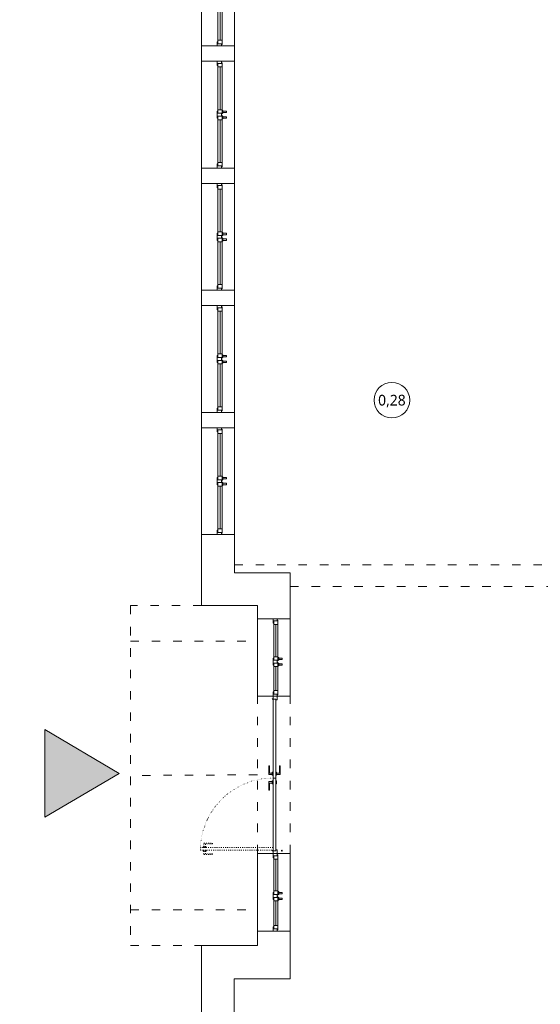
# Model space of a CAD drawing. Header units: millimetres. Extents: x -221 to 149158, y -114258 to 0.
# Tile 4 of 219: x 111601 to 112332, y -106545 to -105163. Entities that reach past the tile are written whole.
import ezdxf
from ezdxf.enums import TextEntityAlignment as Align

# ---------------------------------------------------------------- set-up
doc = ezdxf.new("R2010")
doc.units = ezdxf.units.MM
doc.linetypes.add('ACAD_ISO03W100', pattern=[30, 12, -18])
doc.linetypes.add('ACAD_ISO07W100', pattern=[3, 0, -3])
doc.layers.get('0').update_dxf_attribs({"lineweight": 0})
doc.layers.add('A-przekrycieram.ART', color=7, linetype='Continuous', lineweight=0, true_color=0xffffff)
for name, color, linetype, lineweight in [('opis..KF', 250, 'Continuous', 15), ('stolarka_arch', 250, 'Continuous', 5), ('ściany ist..KF', 61, 'Continuous', 5)]:
    doc.layers.add(name, color=color, linetype=linetype, lineweight=lineweight)
doc.styles.add('ARCH', font='segoeuil.ttf')

# ---------------------------------------------------------------- blocks, each defined once
blk = doc.blocks.new('*U977')
at = {"layer": 'stolarka_arch', "lineweight": 0}
blk.add_lwpolyline([(0, 0), (150, 0), (150, -46), (0, -46)], close=True, dxfattribs=at)
at = {"layer": 'stolarka_arch'}
for points in [[(0, -22), (6, -22), (6, -23), (3, -23), (3, -28), (0, -28)], [(3, -23), (8, -23), (8, -29), (2, -29), (2, -28), (3, -28)], [(8, -26), (68, -26), (68, -23), (8, -23)], [(8, -26), (68, -26), (68, -29), (8, -29)], [(73, -23), (68, -23), (68, -29), (74, -29), (74, -28), (73, -28)], [(70, -22), (80, -22), (80, -23), (77, -23), (77, -28), (73, -28), (73, -23), (70, -23)], [(77, -23), (82, -23), (82, -29), (76, -29), (76, -28), (77, -28)], [(142, -26), (82, -26), (82, -23), (142, -23)], [(142, -26), (82, -26), (82, -29), (142, -29)], [(147, -23), (142, -23), (142, -29), (148, -29), (148, -28), (147, -28)], [(150, -22), (144, -22), (144, -23), (147, -23), (147, -28), (150, -28)], [(73, -30), (69, -30), (69, -29), (73, -29)], [(72, -35), (70, -35), (70, -30), (72, -30)], [(81, -30), (77, -30), (77, -29), (81, -29)], [(80, -35), (78, -35), (78, -30), (80, -30)]]:
    blk.add_lwpolyline(points, close=True, dxfattribs=at)
blk = doc.blocks.new('*U980')
at = {"layer": 'stolarka_arch', "lineweight": 0}
blk.add_lwpolyline([(0, 0), (150, 0), (150, -46), (0, -46)], close=True, dxfattribs=at)
at = {"layer": 'stolarka_arch'}
for points in [[(0, -22), (6, -22), (6, -23), (3, -23), (3, -28), (0, -28)], [(3, -23), (8, -23), (8, -29), (2, -29), (2, -28), (3, -28)], [(8, -26), (68, -26), (68, -23), (8, -23)], [(8, -26), (68, -26), (68, -29), (8, -29)], [(73, -23), (68, -23), (68, -29), (74, -29), (74, -28), (73, -28)], [(70, -22), (80, -22), (80, -23), (77, -23), (77, -28), (73, -28), (73, -23), (70, -23)], [(77, -23), (82, -23), (82, -29), (76, -29), (76, -28), (77, -28)], [(142, -26), (82, -26), (82, -23), (142, -23)], [(142, -26), (82, -26), (82, -29), (142, -29)], [(147, -23), (142, -23), (142, -29), (148, -29), (148, -28), (147, -28)], [(150, -22), (144, -22), (144, -23), (147, -23), (147, -28), (150, -28)], [(73, -30), (69, -30), (69, -29), (73, -29)], [(72, -35), (70, -35), (70, -30), (72, -30)], [(81, -30), (77, -30), (77, -29), (81, -29)], [(80, -35), (78, -35), (78, -30), (80, -30)]]:
    blk.add_lwpolyline(points, close=True, dxfattribs=at)
blk = doc.blocks.new('*U981')
at = {"layer": 'stolarka_arch', "lineweight": 0}
blk.add_lwpolyline([(0, 0), (150, 0), (150, -46), (0, -46)], close=True, dxfattribs=at)
at = {"layer": 'stolarka_arch'}
for points in [[(0, -22), (6, -22), (6, -23), (3, -23), (3, -28), (0, -28)], [(3, -23), (8, -23), (8, -29), (2, -29), (2, -28), (3, -28)], [(8, -26), (68, -26), (68, -23), (8, -23)], [(8, -26), (68, -26), (68, -29), (8, -29)], [(73, -23), (68, -23), (68, -29), (74, -29), (74, -28), (73, -28)], [(70, -22), (80, -22), (80, -23), (77, -23), (77, -28), (73, -28), (73, -23), (70, -23)], [(77, -23), (82, -23), (82, -29), (76, -29), (76, -28), (77, -28)], [(142, -26), (82, -26), (82, -23), (142, -23)], [(142, -26), (82, -26), (82, -29), (142, -29)], [(147, -23), (142, -23), (142, -29), (148, -29), (148, -28), (147, -28)], [(150, -22), (144, -22), (144, -23), (147, -23), (147, -28), (150, -28)], [(73, -30), (69, -30), (69, -29), (73, -29)], [(72, -35), (70, -35), (70, -30), (72, -30)], [(81, -30), (77, -30), (77, -29), (81, -29)], [(80, -35), (78, -35), (78, -30), (80, -30)]]:
    blk.add_lwpolyline(points, close=True, dxfattribs=at)
blk = doc.blocks.new('*U983')
at = {"layer": 'stolarka_arch', "lineweight": 0}
blk.add_lwpolyline([(0, 0), (150, 0), (150, -46), (0, -46)], close=True, dxfattribs=at)
at = {"layer": 'stolarka_arch'}
for points in [[(0, -22), (6, -22), (6, -23), (3, -23), (3, -28), (0, -28)], [(3, -23), (8, -23), (8, -29), (2, -29), (2, -28), (3, -28)], [(8, -26), (68, -26), (68, -23), (8, -23)], [(8, -26), (68, -26), (68, -29), (8, -29)], [(73, -23), (68, -23), (68, -29), (74, -29), (74, -28), (73, -28)], [(70, -22), (80, -22), (80, -23), (77, -23), (77, -28), (73, -28), (73, -23), (70, -23)], [(77, -23), (82, -23), (82, -29), (76, -29), (76, -28), (77, -28)], [(142, -26), (82, -26), (82, -23), (142, -23)], [(142, -26), (82, -26), (82, -29), (142, -29)], [(147, -23), (142, -23), (142, -29), (148, -29), (148, -28), (147, -28)], [(150, -22), (144, -22), (144, -23), (147, -23), (147, -28), (150, -28)], [(73, -30), (69, -30), (69, -29), (73, -29)], [(72, -35), (70, -35), (70, -30), (72, -30)], [(81, -30), (77, -30), (77, -29), (81, -29)], [(80, -35), (78, -35), (78, -30), (80, -30)]]:
    blk.add_lwpolyline(points, close=True, dxfattribs=at)
blk = doc.blocks.new('*U984')
at = {"layer": 'stolarka_arch', "lineweight": 0}
blk.add_lwpolyline([(0, 0), (150, 0), (150, -46), (0, -46)], close=True, dxfattribs=at)
at = {"layer": 'stolarka_arch'}
for points in [[(0, -22), (6, -22), (6, -23), (3, -23), (3, -28), (0, -28)], [(3, -23), (8, -23), (8, -29), (2, -29), (2, -28), (3, -28)], [(8, -26), (68, -26), (68, -23), (8, -23)], [(8, -26), (68, -26), (68, -29), (8, -29)], [(73, -23), (68, -23), (68, -29), (74, -29), (74, -28), (73, -28)], [(70, -22), (80, -22), (80, -23), (77, -23), (77, -28), (73, -28), (73, -23), (70, -23)], [(77, -23), (82, -23), (82, -29), (76, -29), (76, -28), (77, -28)], [(142, -26), (82, -26), (82, -23), (142, -23)], [(142, -26), (82, -26), (82, -29), (142, -29)], [(147, -23), (142, -23), (142, -29), (148, -29), (148, -28), (147, -28)], [(150, -22), (144, -22), (144, -23), (147, -23), (147, -28), (150, -28)], [(73, -30), (69, -30), (69, -29), (73, -29)], [(72, -35), (70, -35), (70, -30), (72, -30)], [(81, -30), (77, -30), (77, -29), (81, -29)], [(80, -35), (78, -35), (78, -30), (80, -30)]]:
    blk.add_lwpolyline(points, close=True, dxfattribs=at)
blk = doc.blocks.new('*U1017')
at = {"layer": 'stolarka_arch', "lineweight": 0}
blk.add_lwpolyline([(0, 0), (108.5, 0), (108.5, -46), (0, -46)], close=True, dxfattribs=at)
at = {"layer": 'stolarka_arch'}
for points in [[(0, -22), (6, -22), (6, -23), (3, -23), (3, -28), (0, -28)], [(3, -23), (8, -23), (8, -29), (2, -29), (2, -28), (3, -28)], [(8, -26), (53.1, -26), (53.1, -23), (8, -23)], [(8, -26), (53.1, -26), (53.1, -29), (8, -29)], [(58.1, -23), (53.1, -23), (53.1, -29), (59.1, -29), (59.1, -28), (58.1, -28)], [(55.1, -22), (65.1, -22), (65.1, -23), (62.1, -23), (62.1, -28), (58.1, -28), (58.1, -23), (55.1, -23)], [(62.1, -23), (67.1, -23), (67.1, -29), (61.1, -29), (61.1, -28), (62.1, -28)], [(100.5, -26), (67.1, -26), (67.1, -23), (100.5, -23)], [(100.5, -26), (67.1, -26), (67.1, -29), (100.5, -29)], [(105.5, -23), (100.5, -23), (100.5, -29), (106.5, -29), (106.5, -28), (105.5, -28)], [(108.5, -22), (102.5, -22), (102.5, -23), (105.5, -23), (105.5, -28), (108.5, -28)], [(58.1, -30), (54.1, -30), (54.1, -29), (58.1, -29)], [(57.1, -35), (55.1, -35), (55.1, -30), (57.1, -30)], [(66.1, -30), (62.1, -30), (62.1, -29), (66.1, -29)], [(65.1, -35), (63.1, -35), (63.1, -30), (65.1, -30)]]:
    blk.add_lwpolyline(points, close=True, dxfattribs=at)
blk = doc.blocks.new('*U1016')
at = {"layer": 'stolarka_arch', "lineweight": 0}
blk.add_lwpolyline([(0, 0), (108.9, 0), (108.9, -46), (0, -46)], close=True, dxfattribs=at)
at = {"layer": 'stolarka_arch'}
for points in [[(0, -22), (6, -22), (6, -23), (3, -23), (3, -28), (0, -28)], [(3, -23), (8, -23), (8, -29), (2, -29), (2, -28), (3, -28)], [(8, -26), (52.5, -26), (52.5, -23), (8, -23)], [(8, -26), (52.5, -26), (52.5, -29), (8, -29)], [(57.5, -23), (52.5, -23), (52.5, -29), (58.5, -29), (58.5, -28), (57.5, -28)], [(54.5, -22), (64.5, -22), (64.5, -23), (61.5, -23), (61.5, -28), (57.5, -28), (57.5, -23), (54.5, -23)], [(61.5, -23), (66.5, -23), (66.5, -29), (60.5, -29), (60.5, -28), (61.5, -28)], [(100.9, -26), (66.5, -26), (66.5, -23), (100.9, -23)], [(100.9, -26), (66.5, -26), (66.5, -29), (100.9, -29)], [(105.9, -23), (100.9, -23), (100.9, -29), (106.9, -29), (106.9, -28), (105.9, -28)], [(108.9, -22), (102.9, -22), (102.9, -23), (105.9, -23), (105.9, -28), (108.9, -28)], [(57.5, -30), (53.5, -30), (53.5, -29), (57.5, -29)], [(56.5, -35), (54.5, -35), (54.5, -30), (56.5, -30)], [(65.5, -30), (61.5, -30), (61.5, -29), (65.5, -29)], [(64.5, -35), (62.5, -35), (62.5, -30), (64.5, -30)]]:
    blk.add_lwpolyline(points, close=True, dxfattribs=at)
blk = doc.blocks.new('nr pom')
at = {"layer": 'opis..KF', "lineweight": 20}
blk.add_circle((0, 0), 25, dxfattribs=at)
at = {"layer": 'opis..KF', "style": 'ARCH'}
blk.add_attdef('00', text='', height=15, dxfattribs=at).set_placement((0, 0), align=Align.MIDDLE_CENTER)
blk = doc.blocks.new('*U1677')
at = {"layer": 'A-przekrycieram.ART'}
h = blk.add_hatch(color=256, dxfattribs=at)
h.dxf.hatch_style = 1
h.paths.add_polyline_path([(0, 4200), (5940, 4200), (5940, 0), (0, 0)])
h.paths.add_polyline_path([(200, 4100), (5840, 4100), (5840, 100), (200, 100)], flags=16)

msp = doc.modelspace()

# ---------------------------------------------------------------- hatches: boundary and pattern name
at = {"linetype": 'ByBlock', "true_color": 0x636466}
h = msp.add_hatch(color=251, dxfattribs=at)
h.dxf.hatch_style = 1
h.paths.add_polyline_path([(111740.65, -106220.79), (111636.37, -106159.07), (111636.37, -106282.51)])

# ---------------------------------------------------------------- linework, layer by layer
at = {"linetype": 'ACAD_ISO03W100'}
for p, q in [((111902.49, -105928.25), (113048.33, -105928.25)), ((111980.77, -105958.25), (113048.33, -105958.25)), ((111756.49, -106035.25), (111934.77, -106035.25)), ((111934.77, -106333.34), (111934.77, -106112.41)), ((111980.77, -106333.34), (111980.77, -106112.41)), ((111934.77, -106222.87), (111756.49, -106223.75)), ((111756.49, -106412.25), (111934.77, -106412.25))]:
    msp.add_line(p, q, dxfattribs=at)
msp.add_lwpolyline([(111856.49, -105985.25), (111756.49, -105985.25), (111756.49, -106462.25), (111934.77, -106462.25)], dxfattribs=at)
at = {"linetype": 'ByBlock'}
msp.add_lwpolyline([(111636.37, -106159.07), (111740.65, -106220.79), (111636.37, -106282.51), (111636.37, -106159.07)], dxfattribs=at)
at = {"layer": 'stolarka_arch'}
for points in [[(111960.77, -106117.47), (111962.77, -106117.47), (111962.77, -106112.47), (111956.77, -106112.47), (111956.77, -106116.47), (111960.77, -106116.47), (111960.77, -106117.47)], [(111956.77, -106227.34), (111956.77, -106116.47), (111960.77, -106116.47), (111960.77, -106227.34)], [(111955.77, -106222.34), (111950.77, -106222.34), (111950.77, -106210.34), (111951.77, -106210.34), (111951.77, -106220.34), (111955.77, -106220.34)], [(111961.77, -106222.34), (111966.77, -106222.34), (111966.77, -106210.34), (111965.77, -106210.34), (111965.77, -106220.34), (111961.77, -106220.34)], [(111955.77, -106232.34), (111950.77, -106232.34), (111950.77, -106244.34), (111951.77, -106244.34), (111951.77, -106234.34), (111955.77, -106234.34)], [(111955.77, -106223.34), (111955.77, -106219.34), (111956.77, -106219.34), (111956.77, -106223.34)], [(111955.77, -106231.34), (111955.77, -106235.34), (111956.77, -106235.34), (111956.77, -106231.34)], [(111956.77, -106227.34), (111956.77, -106329.34), (111960.77, -106329.34), (111960.77, -106227.34)], [(111961.77, -106223.34), (111961.77, -106219.34), (111960.77, -106219.34), (111960.77, -106223.34)], [(111961.77, -106231.34), (111961.77, -106235.34), (111960.77, -106235.34), (111960.77, -106231.34)], [(111960.77, -106328.34), (111962.77, -106328.34), (111962.77, -106333.34), (111956.77, -106333.34), (111956.77, -106329.34), (111960.77, -106329.34), (111960.77, -106328.34)]]:
    msp.add_lwpolyline(points, close=True, dxfattribs=at)
at = {"layer": 'stolarka_arch', "linetype": 'ACAD_ISO03W100', "lineweight": 0, "ltscale": 0.1}
for points in [[(111854.77, -106328.84), (111956.77, -106328.84), (111956.77, -106324.84), (111854.77, -106324.84)], [(111858.77, -106323.84), (111862.77, -106323.84), (111862.77, -106324.84), (111858.77, -106324.84)], [(111858.77, -106329.84), (111862.77, -106329.84), (111862.77, -106328.84), (111858.77, -106328.84)], [(111859.77, -106323.84), (111859.77, -106318.84), (111871.77, -106318.84), (111871.77, -106319.84), (111861.77, -106319.84), (111861.77, -106323.84)], [(111859.77, -106329.84), (111859.77, -106334.84), (111871.77, -106334.84), (111871.77, -106333.84), (111861.77, -106333.84), (111861.77, -106329.84)]]:
    msp.add_lwpolyline(points, close=True, dxfattribs=at)
at = {"layer": 'stolarka_arch'}
for centre in [(111956.27, -106116.47), (111956.27, -106329.34), (111969.27, -106329.34)]:
    msp.add_circle(centre, 0.5, dxfattribs=at)
at = {"layer": 'stolarka_arch', "linetype": 'ACAD_ISO07W100', "lineweight": 0, "ltscale": 0.5}
msp.add_arc((111956.77, -106329.34), 102, 90, 179.65063, dxfattribs=at)
at = {"layer": 'ściany ist..KF', "linetype": 'ByBlock'}
for points in [[(111856.49, -105221.06), (111902.49, -105221.06), (111902.49, -105199.58), (111856.49, -105199.58)], [(111856.49, -105392.54), (111902.49, -105392.54), (111902.49, -105371.06), (111856.49, -105371.06)], [(111856.49, -105564.02), (111902.49, -105564.02), (111902.49, -105542.54), (111856.49, -105542.54)], [(111856.49, -105735.5), (111902.49, -105735.5), (111902.49, -105714.02), (111856.49, -105714.02)]]:
    msp.add_lwpolyline(points, close=True, dxfattribs=at)
for points in [[(111934.77, -106003.87), (111934.77, -105985.25), (111856.49, -105985.25), (111856.49, -105885.5), (111902.49, -105885.5), (111902.49, -105939.25), (111980.77, -105939.25), (111980.77, -106003.87), (111934.77, -106003.87)], [(111980.77, -106509.25), (111902.31, -106509.25), (111902.31, -106895.37), (112098.04, -107090.31), (112228.99, -107090.3), (112228.99, -107136.3), (112079.04, -107136.31), (111856.31, -106914.48), (111856.31, -106462.25), (111934.77, -106462.25), (111934.77, -106442.25), (111980.77, -106442.25), (111980.77, -106479.25), (111980.77, -106479.25), (111980.77, -106509.25)]]:
    msp.add_lwpolyline(points, dxfattribs=at)

# ---------------------------------------------------------------- block references
msp.add_blockref('*U1677', (110231.21, -107589.38))
at = {"layer": 'opis..KF', "color": 30}
msp.add_blockref('nr pom', (112123.77, -105696.84), dxfattribs=at).add_auto_attribs({'00': '0,28'})
at = {"layer": 'stolarka_arch', "color": 5, "rotation": 90.00001084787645}
for name, p in [('*U980', (111856.49, -105199.58)), ('*U981', (111856.49, -105371.06)), ('*U983', (111856.49, -105542.54)), ('*U984', (111856.49, -105714.02)), ('*U977', (111856.49, -105885.5))]:
    msp.add_blockref(name, p, dxfattribs=at)
at = {"layer": 'stolarka_arch', "color": 5, "xscale": -1, "rotation": 90}
for name, p in [('*U1017', (111934.77, -106003.87)), ('*U1016', (111934.77, -106333.34))]:
    msp.add_blockref(name, p, dxfattribs=at)

doc.saveas('drawing.dxf')
